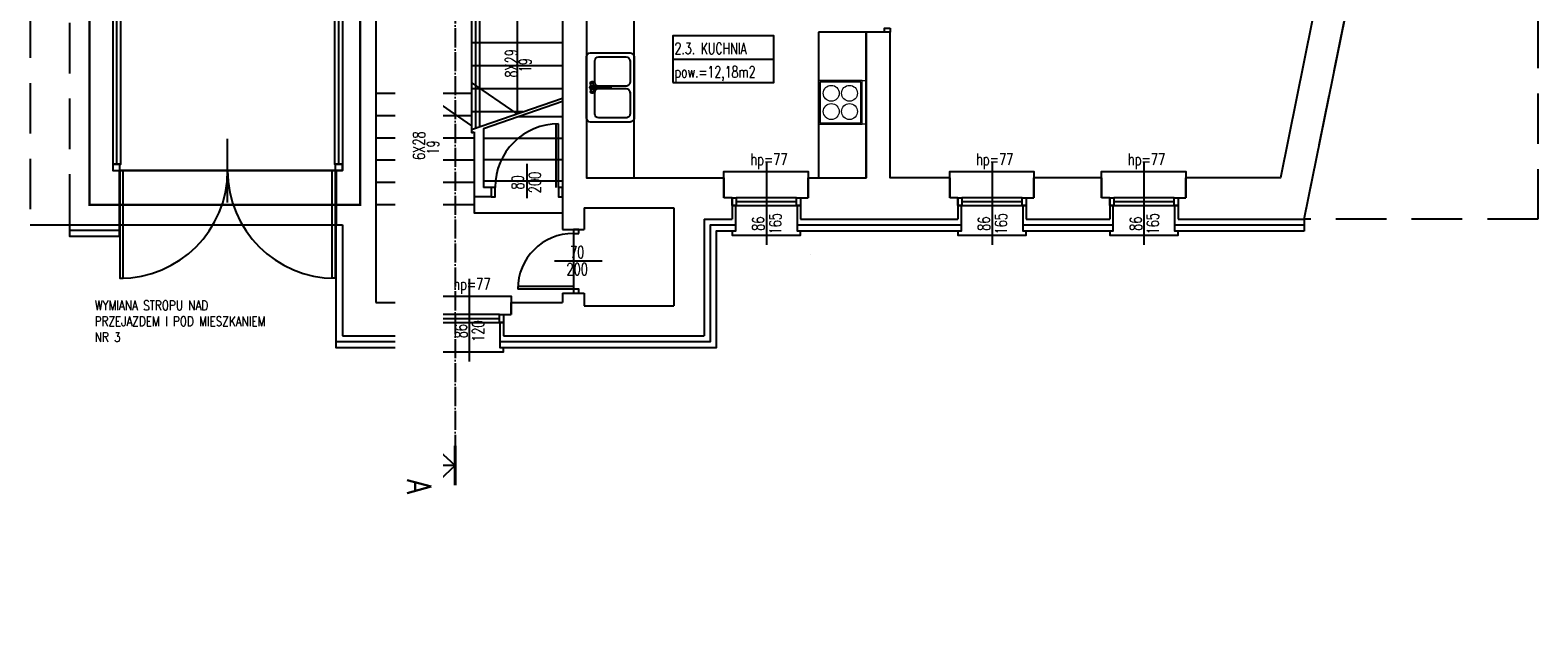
# Model space of a CAD drawing. Header units: inches. Extents: x -23201 to -18535, y -9985 to 4139.
# Tile 8 of 25: x -20432 to -18535, y -6056 to -5310. Entities that reach past the tile are written whole.
import ezdxf
from ezdxf.enums import TextEntityAlignment as Align

# ---------------------------------------------------------------- set-up
doc = ezdxf.new("R2010")
doc.units = ezdxf.units.IN
doc.header["$MEASUREMENT"] = 0
for name, pattern in [('ACAD_ISO02W100', [15, 12, -3]), ('ACAD_ISO04W100', [30, 24, -3, 0, -3]), ('DASHED', [19.05, 12.7, -6.35])]:
    doc.linetypes.add(name, pattern=pattern)
doc.layers.get('0').update_dxf_attribs({"color": 252})
for name, color, linetype in [('01 sciana', 252, 'Continuous'), ('04_stolarka_cienka', 252, 'Continuous'), ('11_opisy_tekst', 252, 'Continuous'), ('__proj_docieplenie', 252, 'BATTING'), ('__proj_ściana', 252, 'Continuous'), ('__wyżej', 252, 'DASHED'), ('_stolarka', 252, 'Continuous'), ('detal', 252, 'Continuous'), ('opisy', 252, 'Continuous'), ('P_linia przekroju', 252, 'Continuous'), ('P_opis', 252, 'Continuous'), ('P_rynny', 252, 'Continuous')]:
    doc.layers.add(name, color=color, linetype=linetype)
doc.layers.add('_______PROJ ARANZ', color=252, linetype='Continuous', lineweight=20)
doc.layers.add('P_ściana_projektowana', color=252, linetype='Continuous', lineweight=13)
doc.styles.add('OPISY POM_50', font='simplex.shx', dxfattribs={"width": 0.7, "height": 0.13})
doc.styles.get("Standard").update_dxf_attribs({"font": 'arial.ttf'})
doc.linetypes.add('BATTING', pattern='A,0.00254,-2.54,[134,ltypeshp.shx,S=2.54,R=0,X=-2.54,Y=0],-5.08,[134,ltypeshp.shx,S=2.54,R=180,X=2.54,Y=0],-2.54', length=10.16254)
doc.linetypes.add('ZIGZAG', pattern='A,0.00254,-5.08,[131,ltypeshp.shx,S=5.08,R=0,X=-5.08,Y=0],-10.16,[131,ltypeshp.shx,S=5.08,R=180,X=5.08,Y=0],-5.08', length=20.32254)

# ---------------------------------------------------------------- blocks, each defined once
blk = doc.blocks.new('zw$DA6B')
at = {"layer": '_______PROJ ARANZ'}
blk.add_lwpolyline([(5, 55), (5, 0), (0, 0), (0, 55), (60, 55), (60, 0), (5, 0), (5, 0)], dxfattribs=at)
for points in [[(60, 55), (5, 55), (5, 0), (60, 0)], [(58, 53), (7, 53), (7, 2), (58, 2)]]:
    blk.add_lwpolyline(points, close=True, dxfattribs=at)
for centre in [(21, 39), (44, 39), (21, 16), (44, 16)]:
    blk.add_circle(centre, 10, dxfattribs=at)
blk = doc.blocks.new('Zlew tradycyjny')
at = {"linetype": 'Continuous'}
for p, q in [((789, 577), (50, 577)), ((0, 527), (0, 50)), ((50, 427), (50, 100)), ((355, 477), (100, 477)), ((352, 522), (350, 517)), ((350, 517), (350, 510)), ((350, 510), (350, 503)), ((350, 503), (350, 497)), ((350, 497), (352, 492)), ((354, 526), (352, 522)), ((352, 492), (354, 488)), ((359, 529), (354, 526)), ((356, 527), (354, 526)), ((354, 488), (356, 487)), ((359, 484), (354, 488)), ((359, 526), (356, 527)), ((356, 487), (359, 488)), ((362, 531), (359, 529)), ((361, 522), (359, 526)), ((359, 488), (361, 492)), ((359, 484), (362, 483)), ((362, 517), (361, 522)), ((361, 492), (362, 497)), ((365, 529), (362, 531)), ((399, 519), (362, 531)), ((363, 510), (362, 517)), ((362, 497), (363, 503)), ((399, 495), (362, 483)), ((362, 483), (365, 484)), ((363, 503), (363, 510)), ((367, 525), (365, 529)), ((365, 484), (367, 488)), ((369, 519), (367, 525)), ((367, 488), (369, 495)), ((370, 511), (369, 519)), ((369, 495), (370, 503)), ((370, 503), (370, 511)), ((405, 515), (403, 510)), ((403, 510), (403, 504)), ((403, 504), (405, 498)), ((406, 515), (404, 510)), ((404, 510), (404, 504)), ((404, 504), (406, 499)), ((409, 520), (405, 515)), ((405, 498), (409, 494)), ((405, 100), (405, 427)), ((409, 519), (406, 515)), ((406, 499), (409, 495)), ((414, 523), (409, 520)), ((414, 522), (409, 519)), ((409, 495), (412, 493)), ((409, 494), (412, 492)), ((411, 512), (410, 509)), ((410, 509), (410, 505)), ((410, 505), (411, 502)), ((413, 514), (411, 512)), ((411, 502), (412, 501)), ((413, 511), (412, 508)), ((412, 508), (412, 301)), ((416, 516), (413, 514)), ((414, 513), (413, 511)), ((420, 524), (414, 523)), ((420, 523), (414, 522)), ((417, 514), (414, 513)), ((420, 517), (416, 516)), ((420, 515), (417, 514)), ((425, 523), (420, 524)), ((425, 522), (420, 523)), ((423, 516), (420, 517)), ((422, 514), (420, 515)), ((425, 513), (422, 514)), ((426, 514), (423, 516)), ((430, 520), (425, 523)), ((430, 519), (425, 522)), ((426, 511), (425, 513)), ((428, 512), (426, 514)), ((427, 508), (426, 511)), ((427, 301), (427, 508)), ((427, 501), (428, 502)), ((427, 493), (430, 495)), ((427, 492), (430, 494)), ((429, 509), (428, 512)), ((428, 502), (429, 505)), ((429, 505), (429, 509)), ((434, 515), (430, 520)), ((433, 515), (430, 519)), ((430, 495), (433, 499)), ((430, 494), (434, 498)), ((435, 510), (433, 515)), ((433, 499), (435, 504)), ((436, 510), (434, 515)), ((434, 498), (436, 504)), ((435, 504), (435, 510)), ((435, 427), (435, 100)), ((436, 504), (436, 510)), ((440, 519), (477, 531)), ((440, 495), (477, 483)), ((470, 519), (469, 511)), ((469, 511), (469, 503)), ((469, 503), (470, 495)), ((472, 525), (470, 519)), ((470, 495), (472, 488)), ((474, 529), (472, 525)), ((472, 488), (474, 484)), ((477, 531), (474, 529)), ((474, 484), (477, 483)), ((477, 517), (476, 510)), ((476, 510), (476, 503)), ((476, 503), (477, 497)), ((480, 529), (477, 531)), ((478, 522), (477, 517)), ((477, 497), (478, 492)), ((477, 483), (480, 484)), ((480, 526), (478, 522)), ((478, 492), (480, 488)), ((480, 529), (485, 526)), ((483, 527), (480, 526)), ((480, 488), (483, 487)), ((480, 484), (485, 488)), ((485, 526), (483, 527)), ((483, 487), (485, 488)), ((487, 522), (485, 526)), ((485, 488), (487, 492)), ((739, 477), (485, 477)), ((489, 517), (487, 522)), ((487, 492), (489, 497)), ((489, 510), (489, 517)), ((489, 503), (489, 510)), ((489, 497), (489, 503)), ((789, 100), (789, 427)), ((839, 50), (839, 527)), ((410, 299), (409, 296)), ((409, 296), (409, 292)), ((409, 292), (410, 289)), ((410, 288), (409, 292)), ((412, 301), (410, 299)), ((410, 289), (412, 286)), ((410, 288), (411, 285)), ((411, 285), (413, 282)), ((412, 286), (416, 284)), ((413, 282), (416, 281)), ((416, 284), (420, 283)), ((416, 281), (420, 280)), ((420, 283), (423, 284)), ((420, 280), (423, 281)), ((423, 284), (427, 286)), ((423, 281), (426, 282)), ((426, 282), (428, 285)), ((429, 299), (427, 301)), ((427, 286), (429, 289)), ((428, 285), (429, 288)), ((430, 296), (429, 299)), ((429, 289), (430, 292)), ((429, 288), (430, 292)), ((430, 292), (430, 296)), ((50, 0), (789, 0)), ((100, 50), (355, 50)), ((485, 50), (739, 50))]:
    blk.add_line(p, q, dxfattribs=at)
for centre, radius, start, end in [((50, 527), 50, 90, 180), ((789, 527), 50, 0, 90), ((100, 427), 50, 90, 180), ((355, 427), 50, 0, 90), ((420, 507), 30, 27.9765, 152.0235), ((420, 507), 30, 207.9765, 254.7747), ((420, 507), 30, 285.2253, 332.0235), ((485, 427), 50, 90, 180), ((739, 427), 50, 0, 90), ((50, 50), 50, 180, 270), ((100, 100), 50, 180, 270), ((355, 100), 50, 270, 0), ((485, 100), 50, 180, 270), ((739, 100), 50, 270, 0), ((789, 50), 50, 270, 0)]:
    blk.add_arc(centre, radius, start, end, dxfattribs=at)
for p in [(50, 0), (100, 50), (485, 50)]:
    blk.add_point(p, dxfattribs=at)

msp = doc.modelspace()

# ---------------------------------------------------------------- linework, layer by layer
at = {"layer": '01 sciana'}
for p, q in [((-18828.6, -5547.6), (-18584.7, -4341.6)), ((-19996.7, -5049.1), (-19996.7, -5652.6)), ((-19761.7, -5049.1), (-19761.7, -5560.6)), ((-20327.7, -5089.6), (-20327.7, -5477.6)), ((-19349.7, -5312.1), (-19379.7, -5312.1)), ((-19876.2, -5434.8), (-19761.7, -5395.2)), ((-19861.2, -5433.6), (-19761.7, -5399.2)), ((-19876.2, -5434.8), (-19876.2, -5438.8)), ((-19876.2, -5438.8), (-19873.2, -5437.8)), ((-19873.2, -5437.8), (-19873.2, -5519.6)), ((-19861.2, -5433.6), (-19861.2, -5507.6)), ((-19558.7, -5495.6), (-19558.7, -5520.6)), ((-19558.7, -5520.6), (-19558.7, -5495.6)), ((-19452.7, -5495.6), (-19452.7, -5520.6)), ((-19452.7, -5520.6), (-19452.7, -5495.6)), ((-19274.7, -5495.6), (-19274.7, -5520.6)), ((-19274.7, -5520.6), (-19274.7, -5495.6)), ((-19168.7, -5495.6), (-19168.7, -5520.6)), ((-19168.7, -5520.6), (-19168.7, -5495.6)), ((-19083.7, -5520.6), (-19083.7, -5495.6)), ((-19083.7, -5495.6), (-19083.7, -5520.6)), ((-19083.7, -5520.6), (-19083.7, -5495.6)), ((-18977.7, -5495.6), (-18977.7, -5520.6)), ((-18977.7, -5520.6), (-18977.7, -5495.6)), ((-19851.7, -5519.6), (-19873.2, -5519.6)), ((-19851.7, -5507.6), (-19861.2, -5507.6)), ((-19851.7, -5507.6), (-19851.7, -5519.6)), ((-19734.7, -5533.6), (-19734.7, -5560.6)), ((-19734.7, -5533.6), (-19621.7, -5533.6)), ((-19621.7, -5533.6), (-19621.7, -5656.6)), ((-19548.3, -5520.6), (-19558.7, -5520.6)), ((-19548.3, -5520.6), (-19548.3, -5547.6)), ((-19462.3, -5520.6), (-19462.3, -5547.6)), ((-19462.3, -5520.6), (-19452.7, -5520.6)), ((-19462.3, -5520.6), (-19462.3, -5547.6)), ((-19264.3, -5520.6), (-19274.7, -5520.6)), ((-19264.3, -5520.6), (-19264.3, -5547.6)), ((-19178.3, -5520.6), (-19168.7, -5520.6)), ((-19178.3, -5520.6), (-19178.3, -5547.6)), ((-19073.3, -5520.6), (-19083.7, -5520.6)), ((-19073.3, -5520.6), (-19073.3, -5547.6)), ((-18987.3, -5520.6), (-18977.7, -5520.6)), ((-18987.3, -5520.6), (-18987.3, -5547.6)), ((-20381.7, -5554.6), (-20319.7, -5554.6)), ((-20046.7, -5554.6), (-20038.7, -5554.6)), ((-20038.7, -5554.6), (-20038.7, -5694.6)), ((-19583.7, -5547.6), (-19548.3, -5547.6)), ((-19583.7, -5547.6), (-19583.7, -5694.6)), ((-19462.3, -5547.6), (-19264.3, -5547.6)), ((-19178.3, -5547.6), (-19073.3, -5547.6)), ((-18987.3, -5547.6), (-18828.6, -5547.6)), ((-19761.7, -5560.6), (-19734.7, -5560.6)), ((-19996.7, -5652.6), (-19932.6, -5652.6)), ((-19932.6, -5652.6), (-19932.6, -5667.6)), ((-19932.6, -5667.6), (-19932.6, -5652.6)), ((-19826.6, -5652.6), (-19761.7, -5652.6)), ((-19826.6, -5652.6), (-19826.6, -5667.6)), ((-19826.6, -5667.6), (-19826.6, -5652.6)), ((-19761.7, -5640.6), (-19761.7, -5652.6)), ((-19761.7, -5640.6), (-19734.7, -5640.6)), ((-19734.7, -5640.6), (-19734.7, -5656.6)), ((-19922.2, -5667.6), (-19932.6, -5667.6)), ((-19922.2, -5667.6), (-19922.2, -5694.6)), ((-19836.2, -5667.6), (-19836.2, -5694.6)), ((-19836.2, -5667.6), (-19826.6, -5667.6)), ((-19836.2, -5667.6), (-19836.2, -5694.6)), ((-19734.7, -5656.6), (-19621.7, -5656.6)), ((-20038.7, -5694.6), (-19922.2, -5694.6)), ((-19836.2, -5694.6), (-19734.7, -5694.6)), ((-19734.7, -5694.6), (-19583.7, -5694.6))]:
    msp.add_line(p, q, dxfattribs=at)
for points in [[(-18837, -4952.1), (-18749, -4952.1), (-18858.4, -5495.6), (-18977.7, -5495.6)], [(-20038.7, -4998.6), (-20038.7, -5007.6), (-20052.7, -5007.6), (-20052.7, -5049.6), (-20038.7, -5049.6), (-20038.7, -5477.6)], [(-19731.7, -5049.1), (-19731.7, -5495.6), (-19558.7, -5495.6)], [(-19379.7, -5312.1), (-19379.7, -5495.6)], [(-19274.7, -5495.6), (-19349.7, -5495.6), (-19349.7, -5312.1)], [(-20327.7, -5477.6), (-20327.7, -5486.6), (-20319.7, -5486.6), (-20319.7, -5554.6)], [(-20038.7, -5477.6), (-20038.7, -5486.6), (-20046.7, -5486.6), (-20046.7, -5554.6)], [(-19452.7, -5495.6), (-19379.7, -5495.6)], [(-19083.7, -5495.6), (-19168.7, -5495.6)]]:
    msp.add_lwpolyline(points, dxfattribs=at)
at = {"layer": '04_stolarka_cienka'}
for p, q in [((-19505.3, -5475.8), (-19505.3, -5580)), ((-19221.3, -5475.8), (-19221.3, -5580)), ((-19030.3, -5475.8), (-19030.3, -5580)), ((-19467.3, -5520.6), (-19543.3, -5520.6)), ((-19543.3, -5525.6), (-19467.3, -5525.6)), ((-19543.3, -5530.6), (-19467.3, -5530.6)), ((-19183.3, -5520.6), (-19259.3, -5520.6)), ((-19259.3, -5525.6), (-19183.3, -5525.6)), ((-19259.3, -5530.6), (-19183.3, -5530.6)), ((-18992.3, -5520.6), (-19068.3, -5520.6)), ((-19068.3, -5525.6), (-18992.3, -5525.6)), ((-19068.3, -5530.6), (-18992.3, -5530.6)), ((-19879.2, -5622.8), (-19879.2, -5727)), ((-19841.2, -5667.6), (-19917.2, -5667.6)), ((-19917.2, -5672.6), (-19841.2, -5672.6)), ((-19917.2, -5677.6), (-19841.2, -5677.6))]:
    msp.add_line(p, q, dxfattribs=at)
for points in [[(-20327.7, -5486.6), (-20318.7, -5486.6), (-20318.7, -5478.6), (-20327.7, -5478.6)], [(-20047.7, -5486.6), (-20038.7, -5486.6), (-20038.7, -5478.6), (-20047.7, -5478.6)], [(-19543.3, -5530.6), (-19548.3, -5530.6), (-19548.3, -5520.6), (-19543.3, -5520.6)], [(-19462.3, -5530.6), (-19467.3, -5530.6), (-19467.3, -5520.6), (-19462.3, -5520.6)], [(-19259.3, -5530.6), (-19264.3, -5530.6), (-19264.3, -5520.6), (-19259.3, -5520.6)], [(-19178.3, -5530.6), (-19183.3, -5530.6), (-19183.3, -5520.6), (-19178.3, -5520.6)], [(-19068.3, -5530.6), (-19073.3, -5530.6), (-19073.3, -5520.6), (-19068.3, -5520.6)], [(-18987.3, -5530.6), (-18992.3, -5530.6), (-18992.3, -5520.6), (-18987.3, -5520.6)], [(-19917.2, -5677.6), (-19922.2, -5677.6), (-19922.2, -5667.6), (-19917.2, -5667.6)], [(-19836.2, -5677.6), (-19841.2, -5677.6), (-19841.2, -5667.6), (-19836.2, -5667.6)]]:
    msp.add_lwpolyline(points, close=True, dxfattribs=at)
for points in [[(-19558.7, -5495.6), (-19558.7, -5487.6), (-19452.7, -5487.6), (-19452.7, -5495.6)], [(-19274.7, -5495.6), (-19274.7, -5487.6), (-19168.7, -5487.6), (-19168.7, -5495.6)], [(-19083.7, -5495.6), (-19083.7, -5487.6), (-18977.7, -5487.6), (-18977.7, -5495.6)], [(-19548.3, -5562.6), (-19548.3, -5567.6), (-19462.3, -5567.6), (-19462.3, -5562.6)], [(-19264.3, -5562.6), (-19264.3, -5567.6), (-19178.3, -5567.6), (-19178.3, -5562.6)], [(-19073.3, -5562.6), (-19073.3, -5567.6), (-18987.3, -5567.6), (-18987.3, -5562.6)], [(-19932.6, -5652.6), (-19932.6, -5644.6), (-19826.6, -5644.6), (-19826.6, -5652.6)], [(-19922.2, -5709.6), (-19922.2, -5714.6), (-19836.2, -5714.6), (-19836.2, -5709.6)]]:
    msp.add_lwpolyline(points, dxfattribs=at)
at = {"layer": '__proj_docieplenie', "linetype": 'Continuous'}
for points in [[(-20327.7, -5478.6), (-20317.7, -5478.6), (-20317.7, -5099.6), (-20317.7, -5099.6), (-20297.7, -5099.6), (-20287.7, -5099.6), (-20287.7, -5007.6), (-20287.7, -4997.6), (-20317.7, -4997.6), (-20317.7, -4997.6), (-20317.7, -4877.6), (-20317.7, -4877.6), (-20297.7, -4877.6), (-20287.7, -4877.6), (-20287.7, -4785.6), (-20287.7, -4775.6), (-20317.7, -4775.6), (-20317.7, -4775.6), (-20317.7, -4396.6), (-20327.7, -4396.6)], [(-20038.7, -5007.6), (-20038.7, -4998.6), (-20052.7, -4998.6), (-20062.7, -4998.6), (-20062.7, -5049.6), (-20062.7, -5059.6), (-20050.7, -5059.6), (-20048.7, -5059.6), (-20048.7, -5478.6), (-20038.7, -5478.6)], [(-19548.3, -5530.6), (-19544.3, -5530.6), (-19544.3, -5562.6), (-19568.7, -5562.6), (-19568.7, -5562.6), (-19568.7, -5694.6), (-19568.7, -5709.6), (-19836.2, -5709.6), (-19840.2, -5709.6), (-19840.2, -5677.6), (-19836.2, -5677.6)], [(-19264.3, -5530.6), (-19260.3, -5530.6), (-19260.3, -5562.6), (-19462.3, -5562.6), (-19466.3, -5562.6), (-19466.3, -5530.6), (-19462.3, -5530.6)], [(-19073.3, -5530.6), (-19069.3, -5530.6), (-19069.3, -5562.6), (-19178.3, -5562.6), (-19182.3, -5562.6), (-19182.3, -5530.6), (-19178.3, -5530.6)], [(-18828.6, -5562.6), (-18828.6, -5562.6), (-18987.3, -5562.6), (-18991.3, -5562.6), (-18991.3, -5530.6), (-18987.3, -5530.6)], [(-20319.7, -5554.3), (-20319.7, -5569.3), (-20381.7, -5569.3), (-20381.7, -5554.6)], [(-18828.6, -5547.6), (-18828.6, -5562.6)], [(-19544.3, -5562.6), (-19568.7, -5562.6), (-19568.7, -5709.6), (-19840.2, -5709.6)]]:
    msp.add_lwpolyline(points, dxfattribs=at)
at = {"layer": '__proj_docieplenie', "linetype": 'ZIGZAG'}
for points in [[(-20322.7, -5478.6), (-20322.7, -5478.6), (-20322.7, -5094.6), (-20297.7, -5094.6), (-20292.7, -5094.6), (-20292.7, -5007.6), (-20292.7, -5002.6), (-20322.7, -5002.6), (-20322.7, -4872.6), (-20297.7, -4872.6), (-20292.7, -4872.6), (-20292.7, -4785.6), (-20292.7, -4780.6), (-20322.7, -4780.6), (-20322.7, -4404.6), (-20322.7, -4404.6)], [(-20038.7, -5003.6), (-20038.7, -5003.6), (-20038.7, -5003.6), (-20057.7, -5003.6), (-20057.7, -5049.6), (-20057.7, -5054.6), (-20050.7, -5054.6), (-20043.7, -5054.6), (-20043.7, -5478.6), (-20043.7, -5478.6)]]:
    msp.add_lwpolyline(points, dxfattribs=at)
at = {"layer": '__proj_docieplenie', "ltscale": 0.7}
for points in [[(-19544.3, -5555.1), (-19576.2, -5555.1), (-19576.2, -5702.1), (-19840.2, -5702.1)], [(-19260.3, -5555.1), (-19466.3, -5555.1)], [(-19069.3, -5555.1), (-19182.3, -5555.1)], [(-18828.6, -5555.1), (-18991.3, -5555.1)], [(-20319.7, -5561.8), (-20381.7, -5561.8)]]:
    msp.add_lwpolyline(points, dxfattribs=at)
at = {"layer": '__proj_ściana'}
for points in [[(-19731.7, -5269.1), (-19731.7, -5495.6), (-19671.7, -5495.6), (-19671.7, -5269.1), (-19731.7, -5269.1)], [(-19439.7, -5312.1), (-19439.7, -5495.6), (-19379.7, -5495.6), (-19379.7, -5312.1), (-19439.7, -5312.1)]]:
    msp.add_lwpolyline(points, dxfattribs=at)
at = {"layer": '__wyżej', "ltscale": 5}
for points in [[(-20381.7, -4328.6), (-20431.7, -4328.6), (-20431.7, -5554.6), (-20381.7, -5554.6), (-20381.7, -4328.6)], [(-18584.7, -4341.6), (-18534.7, -4341.6), (-18534.7, -5547.6), (-18828.6, -5547.6), (-18584.7, -4341.6)]]:
    msp.add_lwpolyline(points, dxfattribs=at)
at = {"layer": '_stolarka'}
for p, q in [((-19769.7, -5507.6), (-19769.7, -5427.6)), ((-19766.7, -5507.6), (-19766.7, -5427.6)), ((-20183.2, -5526.6), (-20183.2, -5446.6)), ((-19806.7, -5478.2), (-19806.7, -5521.2)), ((-20047.7, -5486.6), (-20318.7, -5486.6)), ((-20318.7, -5486.6), (-20047.7, -5486.6)), ((-20319.7, -5554.6), (-20046.7, -5554.6)), ((-19748.2, -5565.6), (-19748.2, -5635.6)), ((-19711.8, -5600.6), (-19771.8, -5600.6)), ((-19748.2, -5632.6), (-19818.1, -5632.6)), ((-19748.2, -5635.6), (-19818.2, -5635.6))]:
    msp.add_line(p, q, dxfattribs=at)
at = {"layer": '_stolarka', "flags": 128}
for points in [[(-19349.7, -5307.1), (-19349.7, -5312.1), (-19356.7, -5312.1), (-19356.7, -5307.1), (-19349.7, -5307.1)], [(-19846.7, -5507.6), (-19851.7, -5507.6), (-19851.7, -5519.6), (-19846.7, -5519.6), (-19846.7, -5507.6)], [(-19761.7, -5507.6), (-19766.7, -5507.6), (-19766.7, -5519.6), (-19761.7, -5519.6), (-19761.7, -5507.6)], [(-19741.2, -5565.6), (-19741.2, -5560.6), (-19748.2, -5560.6), (-19748.2, -5565.6), (-19741.2, -5565.6)], [(-19741.2, -5640.6), (-19741.2, -5635.6), (-19748.2, -5635.6), (-19748.2, -5640.6), (-19741.2, -5640.6)]]:
    msp.add_lwpolyline(points, dxfattribs=at)
at = {"layer": '_stolarka'}
for points in [[(-19817.6, -5418.6), (-19761.7, -5418.6)], [(-19861.2, -5445.6), (-19761.7, -5445.6)], [(-19861.2, -5472.6), (-19761.7, -5472.6)], [(-19861.2, -5499.6), (-19761.7, -5499.6)], [(-19873.2, -5519.6), (-19873.2, -5539.6), (-19761.7, -5539.6)]]:
    msp.add_lwpolyline(points, dxfattribs=at)
for points in [[(-20318.7, -5486.6), (-20318.7, -5622.1), (-20314.7, -5622.1), (-20314.7, -5486.6)], [(-20047.7, -5486.6), (-20047.7, -5622.1), (-20051.7, -5622.1), (-20051.7, -5486.6)]]:
    msp.add_lwpolyline(points, close=True, dxfattribs=at)
for centre, radius, start, end in [((-19766.7, -5507.6), 80, 90, 180), ((-20318.7, -5486.6), 135.5, 270, 0), ((-20047.7, -5486.6), 135.5, 180, 270), ((-19748.2, -5635.6), 70, 90, 180)]:
    msp.add_arc(centre, radius, start, end, dxfattribs=at)
at = {"layer": 'detal'}
for p, q in [((-19876.2, -5267.6), (-19876.2, -5434.8)), ((-19871.2, -5267.6), (-19871.2, -5433.1)), ((-19866.2, -5267.6), (-19866.2, -5431.4)), ((-19818.9, -5270.6), (-19818.9, -5415)), ((-19761.7, -5325.6), (-19876.2, -5325.6)), ((-19761.7, -5354.6), (-19876.2, -5354.6)), ((-19818.9, -5415), (-19876.2, -5375.7)), ((-19761.7, -5383.6), (-19876.2, -5383.6)), ((-19876.2, -5389.6), (-19996.7, -5389.6)), ((-19934.9, -5526.6), (-19934.9, -5389.6)), ((-19934.9, -5389.6), (-19876.2, -5430.3)), ((-19876.2, -5417.6), (-19996.7, -5417.6)), ((-19811.8, -5412.6), (-19876.2, -5412.6)), ((-19873.2, -5445.6), (-19996.7, -5445.6)), ((-19873.2, -5473.6), (-19996.7, -5473.6)), ((-19873.2, -5501.6), (-19996.7, -5501.6)), ((-19937.9, -5529.6), (-19996.7, -5529.6)), ((-19873.2, -5529.6), (-19931.9, -5529.6))]:
    msp.add_line(p, q, dxfattribs=at)
msp.add_circle((-19934.9, -5529.6), 3, dxfattribs=at)
at = {"layer": 'opisy'}
msp.add_line((-19623.2, -5346.1), (-19496, -5346.1), dxfattribs=at)
msp.add_lwpolyline([(-19623.2, -5375.5), (-19496, -5375.5), (-19496, -5316.7), (-19623.2, -5316.7)], close=True, dxfattribs=at)
at = {"layer": 'P_linia przekroju', "linetype": 'ACAD_ISO04W100'}
msp.add_line((-19897, -4163.6), (-19897, -5882.7), dxfattribs=at)
at = {"layer": 'P_linia przekroju'}
for q in [(-19916.7, -5839.5), (-19957, -5857.7), (-19916.7, -5876)]:
    msp.add_line((-19897, -5857.7), q, dxfattribs=at)
at = {"layer": 'P_linia przekroju', "const_width": 4}
msp.add_lwpolyline([(-19897, -5882.7), (-19897, -5832.7)], dxfattribs=at)
at = {"layer": 'P_rynny'}
msp.add_lwpolyline([(-19450.3, -5592.6), (-19450.3, -5592.6)], close=True, dxfattribs=at)
at = {"layer": 'P_ściana_projektowana', "linetype": 'ACAD_ISO02W100', "ltscale": 3, "const_width": 3}
msp.add_lwpolyline([(-20357, -4354), (-20016.5, -4354), (-20016.5, -5529.6), (-20357, -5529.6)], close=True, dxfattribs=at)

# ---------------------------------------------------------------- block references
at = {"layer": '__proj_ściana', "xscale": -0.1040177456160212, "yscale": 0.1040177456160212, "zscale": 104.0177456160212, "rotation": 89.99999999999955}
msp.add_blockref('Zlew tradycyjny', (-19671.7, -5338.1), dxfattribs=at)
at = {"layer": '__proj_ściana', "rotation": 179.9999999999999}
msp.add_blockref('zw$DA6B', (-19379.7, -5373.2), dxfattribs=at)

# ---------------------------------------------------------------- texts
at = {"layer": '11_opisy_tekst', "style": 'OPISY POM_50', "width": 0.7}
for s, p in [('2.3. KUCHNIA', (-19620.9, -5340)), ('pow.=12,18m2', (-19620.9, -5369.5))]:
    msp.add_text(s, height=14.4, dxfattribs=at).set_placement(p)
for s, p in [('8X29', (-19826.4, -5351.6)), ('19', (-19808.8, -5353.9)), ('80', (-19818.2, -5501.4)), ('200', (-19796.7, -5501.4)), ('86', (-19515.6, -5553.4)), ('165', (-19494.1, -5553.4)), ('86', (-19231.6, -5553.4)), ('165', (-19210.1, -5553.4)), ('86', (-19040.6, -5553.4)), ('165', (-19019.1, -5553.4)), ('86', (-19889.5, -5688.6)), ('120', (-19868, -5688.6))]:
    msp.add_text(s, height=15, rotation=90, dxfattribs=at).set_placement(p, align=Align.MIDDLE_CENTER)
for s, p in [('hp=77', (-19502.1, -5472.3)), ('hp=77', (-19218.1, -5472.3)), ('hp=77', (-19027.1, -5472.3)), ('70', (-19743.4, -5589.1)), ('200', (-19743.4, -5610.6)), ('hp=77', (-19875.9, -5629.3))]:
    msp.add_text(s, height=15, dxfattribs=at).set_placement(p, align=Align.MIDDLE_CENTER)
at = {"layer": 'P_ściana_projektowana', "linetype": 'ACAD_ISO02W100', "ltscale": 3, "insert": (-20113.9, -5650.2), "char_height": 12, "width": 236.491, "attachment_point": 3, "bg_fill": 2}
msp.add_mtext('\\pxql;{\\Fsimplex.shx|c1;\\W0.8;WYMIANA STROPU NAD PRZEJAZDEM I POD MIESZKANIEM NR 3}', dxfattribs=at)

# ---------------------------------------------------------------- next in the draw order: texts
at = {"layer": 'P_opis', "linetype": 'Continuous', "char_height": 30, "width": 1995.038, "attachment_point": 1, "rotation": 270, "line_spacing_factor": 0.8, "bg_fill": 2}
for insert in [(-19927.2, -3775), (-19927.2, -5875)]:
    msp.add_mtext('{\\Fsimplex.shx|c0;\\W0.8;A}', dxfattribs=dict(at, insert=insert))

# ---------------------------------------------------------------- next in the draw order: linework, layer by layer
at = {"layer": '__proj_docieplenie', "linetype": 'Continuous'}
for points in [[(-19922.2, -5677.6), (-19918.2, -5677.6), (-19918.2, -5694.6), (-19918.2, -5709.6), (-20038.7, -5709.6), (-20046.7, -5709.6), (-20046.7, -5554.3)], [(-19918.2, -5709.6), (-20046.7, -5709.6)]]:
    msp.add_lwpolyline(points, dxfattribs=at)
at = {"layer": '__proj_docieplenie', "ltscale": 0.7}
msp.add_lwpolyline([(-19918.2, -5702.1), (-20046.7, -5702.1)], dxfattribs=at)

# ---------------------------------------------------------------- next in the draw order: texts
at = {"layer": '11_opisy_tekst', "style": 'OPISY POM_50', "width": 0.7}
for s, p in [('6X28', (-19942.4, -5455.1)), ('19', (-19924.8, -5457.4))]:
    msp.add_text(s, height=15, rotation=90, dxfattribs=at).set_placement(p, align=Align.MIDDLE_CENTER)

# ---------------------------------------------------------------- next in the draw order: texts
at = {"layer": 'P_opis', "linetype": 'Continuous', "extrusion": (0, 0, -1), "insert": (-19927.2, -6271.3), "char_height": 30, "width": 1995.038, "attachment_point": 1, "text_direction": (0, 1, 0), "line_spacing_factor": 0.8, "bg_fill": 2}
msp.add_mtext('{\\Fsimplex.shx|c0;\\W0.8;A}', dxfattribs=at)

doc.saveas('drawing.dxf')
